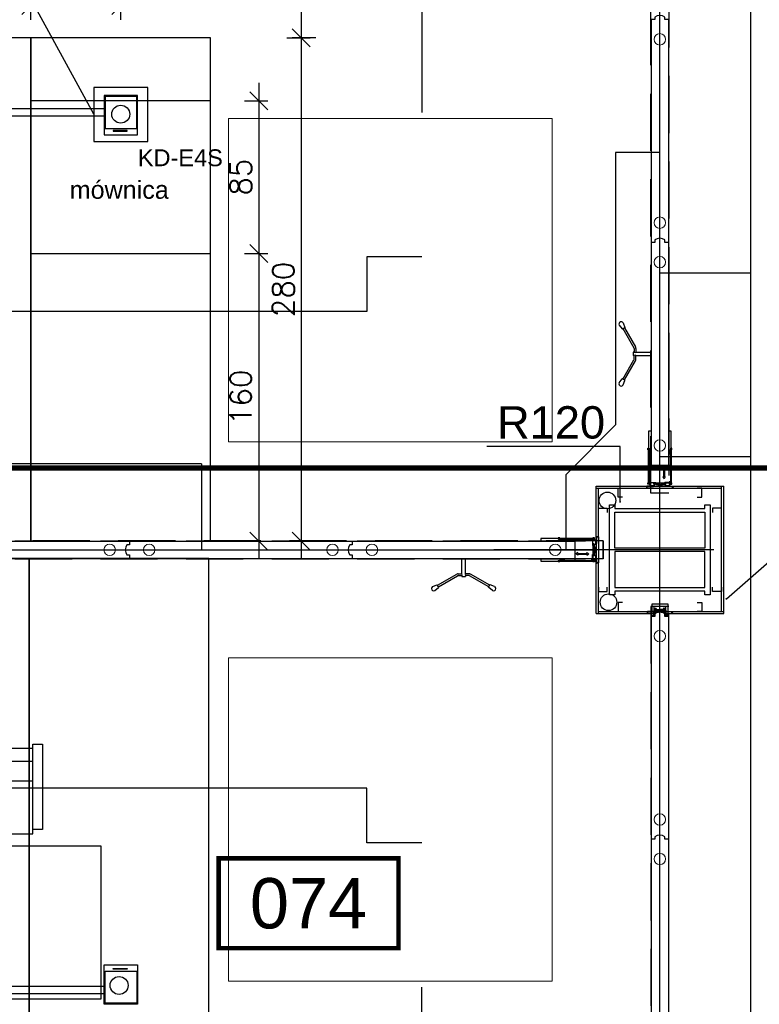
# Model space of a CAD drawing. Header units: centimetres. Extents: x -228435 to 111511, y -89367 to 428125.
# Tile 66 of 219: x -26102 to -21987, y 38472 to 43949. Entities that reach past the tile are written whole.
import ezdxf
from ezdxf.enums import TextEntityAlignment as Align
from ezdxf.xclip import XClip

# ---------------------------------------------------------------- set-up
doc = ezdxf.new("R2010")
doc.units = ezdxf.units.CM
doc.header["$LTSCALE"] = 50
doc.header["$XCLIPFRAME"] = 0
doc.header["$PDMODE"] = 35
doc.header["$PDSIZE"] = 0.1
for name, pattern in [('0_II 10 sal$0$HIDDEN', [9.525, 6.35, -3.175]), ('DASHDOT', [25.4, 12.7, -6.35, 0, -6.35]), ('DASHDOT2', [12.7, 6.35, -3.175, 0, -3.175]), ('DIN_STRICHPUNKT', [10.7, 5, -2.5, 0.7, -2.5]), ('HIDDENX2', [19.05, 12.7, -6.35])]:
    doc.linetypes.add(name, pattern=pattern)
doc.layers.get('0').update_dxf_attribs({"color": 8})
doc.layers.get('DEFPOINTS').update_dxf_attribs({"color": 8})
for name, color, linetype in [('0_II 10 sal$0$ARCH_INFO_AREA_ETYKIETY_200', 8, 'Continuous'), ('0_II 10 sal$0$ARCH_WYPOSAŻENIE_INNE', 8, 'Continuous'), ('0_II 10 sal$0$ARCH_ŚCIANY_PRZESUWNE', 8, 'Continuous'), ('3', 8, 'Continuous'), ('ACHSEN', 8, 'DIN_STRICHPUNKT'), ('ARCH_GK', 8, 'Continuous'), ('ARCH_INFO_ODPORNOŚĆ OGNIOWA', 8, 'Continuous'), ('ARCH_INFO_OPISY', 8, 'Continuous'), ('ARCH_INFO_OSIE_IST', 8, 'DASHDOT2'), ('ARCH_PROFILE', 8, 'Continuous'), ('ARCH_STAL_IST', 8, 'Continuous'), ('ARCH_SZYNY', 8, 'Continuous'), ('HUFCOR', 8, 'Continuous'), ('Kondygnacja +0$0$ARCH_GK', 8, 'Continuous'), ('Kondygnacja +0$0$ARCH_INFO_ODPORNOŚĆ OGNIOWA', 8, 'Continuous'), ('Kondygnacja +0$0$ARCH_PROFILE', 8, 'Continuous'), ('Kondygnacja +0$0$ARCH_STAL_IST', 8, 'Continuous'), ('Kondygnacja +0$0$ARCH_ŚCIANY_PRZESUWNE', 8, 'Continuous'), ('Kondygnacja -1$0$ARCH_WYPOSAŻENIE_INNE', 8, 'Continuous'), ('KÖRPERKANTE', 8, 'Continuous'), ('Osie rzutów$0$ARCH_INFO_OSIE_OPISY_IST', 8, 'Continuous'), ('PANELE', 8, 'Continuous'), ('RYSUNKOWE_XREF', 8, 'Continuous'), ('SCHRAFFUR', 8, 'Continuous'), ('tabela', 8, 'Continuous'), ('VOLL', 8, 'Continuous')]:
    doc.layers.add(name, color=color, linetype=linetype)
for name, color, linetype, lineweight in [('2', 8, 'Continuous', 0), ('_SP KORYTA', 8, 'Continuous', 25), ('ARCH_LINIE PRZEKROJOWE', 8, 'Continuous', 25), ('ARCH_SUFITY_PODWIESZANE', 8, 'HIDDENX2', 9), ('Wymiary', 8, 'Continuous', 15)]:
    doc.layers.add(name, color=color, linetype=linetype, lineweight=lineweight)
doc.layers.get('HUFCOR').off()
doc.styles.add('0_II 10 sal$0$Arial', font='ARIAL.TTF')
doc.styles.add('Arial', font='ARIAL.TTF')
doc.styles.add('Kondygnacja +0$0$Arial', font='ARIAL.TTF')
doc.styles.add('Kondygnacja +0$0$Standard', font='txt')
doc.styles.add('Romans', font='Romans.shx')
doc.linetypes.add('SZYNA_LINE', pattern='A,12.7,-7.75,["SZYNA",Standard,S=2.54,R=0,X=-5.95,Y=-1.27],-7.75', length=28.2)
doc.dimstyles.new('ISO-25', dxfattribs={"dimtxt": 2.5, "dimasz": 2.5, "dimexe": 1.25, "dimexo": 0.625, "dimtad": 1, "dimtxsty": 'Standard', "dimcen": 2.5, "dimadec": 0, "dimazin": 0, "dimtfac": 1, "dimtmove": 0, "dimatfit": 3, "dimfxl": 0, "dimarcsym": 0})
doc.dimstyles.new('Kondygnacja +0$0$ISO-25', dxfattribs={"dimtxt": 2.5, "dimasz": 2.5, "dimexe": 1.25, "dimexo": 0.625, "dimtad": 1, "dimtxsty": 'Kondygnacja +0$0$Standard', "dimcen": 2.5, "dimadec": 0, "dimazin": 0, "dimtfac": 1, "dimtmove": 0, "dimatfit": 3, "dimfxl": 0, "dimarcsym": 0})
doc.dimstyles.new('Wymiary 1-100', dxfattribs={"dimtxt": 12, "dimasz": 10, "dimexe": 5, "dimexo": 0, "dimgap": 4, "dimtad": 1, "dimrnd": 0.5, "dimzin": 12, "dimdsep": 46, "dimtxsty": 'Romans', "dimblk": 'OBLIQUE', "dimcen": 10, "dimdle": 10, "dimclrt": 55, "dimazin": 0, "dimtfac": 1, "dimtmove": 1, "dimatfit": 3, "dimfxl": 0, "dimtolj": 1, "dimtzin": 0, "dimarcsym": 0})

# ---------------------------------------------------------------- blocks, each defined once
blk = doc.blocks.new('Linie przekrojowe')
at = {"layer": 'ARCH_LINIE PRZEKROJOWE', "linetype": 'DASHDOT', "ltscale": 5, "const_width": 3, "flags": 128}
blk.add_lwpolyline([(4872.32, 8645.5), (13243.79, 8645.5)], dxfattribs=at)
blk = doc.blocks.new('SU Lampy kwadratowe +0')
at = {"layer": 'ARCH_SUFITY_PODWIESZANE', "ltscale": 2.5}
for points in [[(9620, 8840), (9800, 8840), (9800, 8660), (9620, 8660)], [(9620, 8540), (9800, 8540), (9800, 8360), (9620, 8360)]]:
    blk.add_lwpolyline(points, close=True, dxfattribs=at)
blk = doc.blocks.new('Kondygnacja +0$0$_Dot')
at = {"color": 0, "linetype": 'ByBlock', "lineweight": -2}
blk.add_line((-0.5, 0), (-1, 0), dxfattribs=at)
at = {"color": 0, "linetype": 'ByBlock', "const_width": 0.5}
blk.add_lwpolyline([(-0.25, 0, 1), (0.25, 0, 1)], format="xyb", close=True, dxfattribs=at)
blk = doc.blocks.new('A$C50B549AF')
at = {"layer": 'ARCH_SZYNY', "linetype": 'SZYNA_LINE', "ltscale": 2.5}
for p, q in [((3662.14, 1788.7, 445.1), (3662.14, 5685.34, 9.4)), ((3611.49, 3635.9, 630), (3611.49, 4777.4, 630)), ((3611.5, 3821.4, 630), (3586.77, 3821.4, 630)), ((3586.77, 3821.4, 630), (3586.77, 3669.85, 630)), ((3611.49, 3754.41, 1260), (3662.14, 3754.41, 591.74)), ((3586.77, 3669.85, 630), (3559.27, 3642.34, 1260)), ((3356.49, 3648.15, 630), (1057.29, 3648.14, 630)), ((3356.49, 3648.15, 630), (3356.49, 3600.4, 630)), ((3611.49, 3652.41, 1260), (3662.14, 3652.41, 591.74)), ((3559.27, 3600.4, 1260), (3559.27, 3642.34, 1260)), ((2439.49, 3600.4, 630), (3575.99, 3600.4, 630)), ((3611.49, 2435.9, 630), (3611.49, 3577.4, 630))]:
    blk.add_line(p, q, dxfattribs=at)
blk = doc.blocks.new('*U520')
at = {"layer": 'PANELE'}
for points in [[(0, 0), (0, -21), (-14, -21)], [(0, 0), (1240, 0)], [(1240, 0), (1240, -21), (1226, -21)], [(-14, -76), (0, -76), (0, -97)], [(0, -97), (1240, -97)], [(1226, -76), (1240, -76), (1240, -97)]]:
    blk.add_lwpolyline(points, dxfattribs=at)
for centre in [(23.5, -48.5), (1263.5, -48.5)]:
    blk.add_arc(centre, 46.5, 143.7563, 216.2437, dxfattribs=at)
at = {"layer": 'Wymiary'}
for centre in [(110, -48.5), (1130, -48.5)]:
    blk.add_circle(centre, 32, dxfattribs=at)
blk = doc.blocks.new('BEDIENHEBEL')
at = {"layer": 'KÖRPERKANTE'}
for p, q in [((-10, -85), (-10, 0)), ((-10, 0), (10, 0)), ((10, -85), (10, 0)), ((-145.3, -148.8), (-38.2, -87)), ((-140.3, -157.5), (-33.2, -95.7)), ((-30.7, -85), (-10, -85)), ((-30.7, -95), (-10, -95)), ((-10, -95), (-10, -100)), ((-10, -100), (10, -100)), ((30.7, -85), (10, -85)), ((30.7, -95), (10, -95)), ((10, -95), (10, -100)), ((140.3, -157.5), (33.2, -95.7)), ((145.3, -148.8), (38.2, -87)), ((-172.8, -156.1), (-147.6, -146.7)), ((-160.3, -177.7), (-139.6, -160.6)), ((-139.3, -159.2), (-146.3, -147.1)), ((139.3, -159.2), (146.3, -147.1)), ((160.3, -177.7), (139.6, -160.6)), ((172.8, -156.1), (147.6, -146.7))]:
    blk.add_line(p, q, dxfattribs=at)
for centre, radius, start, end in [((-30.7, -100), 15, 90, 120), ((-30.7, -100), 5, 90, 120), ((-15.2, -90), 7.25, 316.3972, 43.6028), ((15.2, -90), 7.25, 136.3972, 223.6028), ((30.7, -100), 15, 60, 90), ((30.7, -100), 5, 60, 90), ((-166.6, -166.9), 12.5, 120, 300), ((-147.1, -147.6), 1, 30, 120), ((-140.1, -159.7), 1, 300, 30), ((140.1, -159.7), 1, 150, 240), ((147.1, -147.6), 1, 60, 150), ((166.6, -166.9), 12.5, 240, 60)]:
    blk.add_arc(centre, radius, start, end, dxfattribs=at)
blk = doc.blocks.new('*U522')
at = {"layer": 'PANELE'}
for points in [[(0, 0), (0, -21), (-14, -21)], [(0, 0), (1240, 0)], [(1050, -97), (1050, -112), (1240, -112), (1240, 15), (1050, 15), (1050, 0)], [(-14, -76), (0, -76), (0, -97)], [(0, -97), (1240, -97)]]:
    blk.add_lwpolyline(points, dxfattribs=at)
blk.add_arc((23.5, -48.5), 46.5, 143.7563, 216.2437, dxfattribs=at)
at = {"layer": 'Wymiary'}
for centre in [(110, -48.5), (1130, -48.5)]:
    blk.add_circle(centre, 32, dxfattribs=at)
at = {"layer": 'PANELE'}
blk.add_blockref('BEDIENHEBEL', (620, -97), dxfattribs=at)
blk = doc.blocks.new('-1 dzien I$0$Miejsce_siedzące_2d')
at = {"color": 0, "linetype": 'ByBlock', "lineweight": -2}
for p, q in [((-26.42, 27.08), (26.42, 27.08)), ((-26.42, 12.55), (26.42, 12.55))]:
    blk.add_line(p, q, dxfattribs=at)
for points in [[(-26.42, 62.74), (-26.42, 0), (-33.02, 0), (-33.02, 62.74), (-26.42, 62.74), (-26.42, 66.04), (26.42, 66.04), (26.42, 62.74), (26.42, 0), (33.02, 0), (33.02, 62.74), (26.42, 62.74)], [(26.42, 3.3), (-26.42, 3.3)]]:
    blk.add_lwpolyline(points, dxfattribs=at)
blk = doc.blocks.new('_Oblique')
at = {"color": 0, "linetype": 'ByBlock', "lineweight": -2}
blk.add_line((-0.5, -0.5), (0.5, 0.5), dxfattribs=at)
blk = doc.blocks.new('*D1262')
at = {"color": 0, "lineweight": -2}
for p, q in [((826.77, 170.1), (826.77, -9.9)), ((818.77, 160.1), (831.77, 160.1)), ((818.77, 0.1), (831.77, 0.1))]:
    blk.add_line(p, q, dxfattribs=at)
at = {"layer": 'DEFPOINTS', "color": 0, "lineweight": 40}
for p in [(799.99, 160.1), (799.18, 0.1), (826.77, 0.1)]:
    blk.add_point(p, dxfattribs=at)
at = {"color": 0, "lineweight": -2, "xscale": 10, "yscale": 10, "zscale": 10}
for p, rotation in [((826.77, 160.1), 90), ((826.77, 0.1), 270)]:
    blk.add_blockref('_Oblique', p, dxfattribs=dict(at, rotation=rotation))
at = {"color": 55, "insert": (816.77, 80.1), "char_height": 12, "attachment_point": 5, "rotation": 90, "style": 'Romans'}
blk.add_mtext('\\A1;160', dxfattribs=at)
blk = doc.blocks.new('*D1263')
at = {"color": 0, "lineweight": -2}
for p, q in [((850.46, 290.1), (850.46, -9.9)), ((842.46, 280.1), (855.46, 280.1)), ((842.46, 0.1), (855.46, 0.1))]:
    blk.add_line(p, q, dxfattribs=at)
at = {"layer": 'DEFPOINTS', "color": 0, "lineweight": 40}
for p in [(800.82, 280.1), (800, 0.1), (850.46, 0.1)]:
    blk.add_point(p, dxfattribs=at)
at = {"color": 0, "lineweight": -2, "xscale": 10, "yscale": 10, "zscale": 10}
for p, rotation in [((850.46, 280.1), 90), ((850.46, 0.1), 270)]:
    blk.add_blockref('_Oblique', p, dxfattribs=dict(at, rotation=rotation))
at = {"color": 55, "insert": (840.46, 140.1), "char_height": 12, "attachment_point": 5, "rotation": 90, "style": 'Romans'}
blk.add_mtext('\\A1;280', dxfattribs=at)
blk = doc.blocks.new('*D1264')
at = {"color": 0, "lineweight": -2}
for p, q in [((826.77, 255.07), (826.77, 150.1)), ((818.77, 245.07), (831.77, 245.07)), ((818.77, 160.1), (831.77, 160.1))]:
    blk.add_line(p, q, dxfattribs=at)
at = {"layer": 'DEFPOINTS', "color": 0, "lineweight": 40}
for p in [(799.99, 245.07), (799.99, 160.1), (826.77, 160.1)]:
    blk.add_point(p, dxfattribs=at)
at = {"color": 0, "lineweight": -2, "xscale": 10, "yscale": 10, "zscale": 10}
for p, rotation in [((826.77, 245.07), 90), ((826.77, 160.1), 270)]:
    blk.add_blockref('_Oblique', p, dxfattribs=dict(at, rotation=rotation))
at = {"color": 55, "insert": (816.77, 202.59), "char_height": 12, "attachment_point": 5, "rotation": 90, "style": 'Romans'}
blk.add_mtext('\\A1;85', dxfattribs=at)
blk = doc.blocks.new('*D1268')
at = {"color": 0, "lineweight": -2}
for p, q in [((690, 317.82), (810, 317.82)), ((700, 309.82), (700, 322.82)), ((800, 309.82), (800, 322.82))]:
    blk.add_line(p, q, dxfattribs=at)
at = {"layer": 'DEFPOINTS', "color": 0, "lineweight": 40}
for p in [(800, 317.82), (700, 280.1), (800, 280.1)]:
    blk.add_point(p, dxfattribs=at)
at = {"color": 0, "lineweight": -2, "xscale": 10, "yscale": 10, "zscale": 10, "rotation": 180}
blk.add_blockref('_Oblique', (700, 317.82), dxfattribs=at)
at = {"color": 0, "lineweight": -2, "xscale": 10, "yscale": 10, "zscale": 10}
blk.add_blockref('_Oblique', (800, 317.82), dxfattribs=at)
at = {"color": 55, "insert": (750, 327.82), "char_height": 12, "attachment_point": 5, "style": 'Romans'}
blk.add_mtext('\\A1;100', dxfattribs=at)
blk = doc.blocks.new('*D1269')
at = {"color": 0, "lineweight": -2}
for p, q in [((700, 290.03), (700, 303.03)), ((750, 290.03), (750, 303.03)), ((760, 298.03), (690, 298.03))]:
    blk.add_line(p, q, dxfattribs=at)
at = {"layer": 'DEFPOINTS', "color": 0, "lineweight": 40}
for p in [(700, 298.03), (700, 237.6), (750, 237.6)]:
    blk.add_point(p, dxfattribs=at)
at = {"color": 0, "lineweight": -2, "xscale": 10, "yscale": 10, "zscale": 10, "rotation": 180}
blk.add_blockref('_Oblique', (700, 298.03), dxfattribs=at)
at = {"color": 0, "lineweight": -2, "xscale": 10, "yscale": 10, "zscale": 10}
blk.add_blockref('_Oblique', (750, 298.03), dxfattribs=at)
at = {"color": 55, "insert": (725, 308.03), "char_height": 12, "attachment_point": 5, "style": 'Romans'}
blk.add_mtext('\\A1;50', dxfattribs=at)
blk = doc.blocks.new('*D1265')
at = {"color": 0, "lineweight": -2}
for p, q in [((850.46, 490.1), (850.46, 270.1)), ((842.46, 480.1), (855.46, 480.1)), ((858.46, 280.1), (845.46, 280.1))]:
    blk.add_line(p, q, dxfattribs=at)
at = {"layer": 'DEFPOINTS', "color": 0, "lineweight": 40}
for p in [(785.33, 480.1), (850.46, 280.1), (862.35, 280.1)]:
    blk.add_point(p, dxfattribs=at)
at = {"color": 0, "lineweight": -2, "xscale": 10, "yscale": 10, "zscale": 10}
for p, rotation in [((850.46, 480.1), 90), ((850.46, 280.1), 270)]:
    blk.add_blockref('_Oblique', p, dxfattribs=dict(at, rotation=rotation))
at = {"color": 55, "insert": (840.46, 380.1), "char_height": 12, "attachment_point": 5, "rotation": 90, "style": 'Romans'}
blk.add_mtext('\\A1;200', dxfattribs=at)
blk = doc.blocks.new('*D1266')
at = {"color": 0, "lineweight": -2}
for p, q in [((160, 290.03), (160, 303.03)), ((400, 290.03), (400, 303.03)), ((410, 298.03), (150, 298.03))]:
    blk.add_line(p, q, dxfattribs=at)
at = {"layer": 'DEFPOINTS', "color": 0, "lineweight": 40}
for p in [(160, 298.03), (160, 245.1), (400, 245.1)]:
    blk.add_point(p, dxfattribs=at)
at = {"color": 0, "lineweight": -2, "xscale": 10, "yscale": 10, "zscale": 10, "rotation": 180}
blk.add_blockref('_Oblique', (160, 298.03), dxfattribs=at)
at = {"color": 0, "lineweight": -2, "xscale": 10, "yscale": 10, "zscale": 10}
blk.add_blockref('_Oblique', (400, 298.03), dxfattribs=at)
at = {"color": 55, "insert": (280, 308.03), "char_height": 12, "attachment_point": 5, "style": 'Romans'}
blk.add_mtext('\\A1;240', dxfattribs=at)
blk = doc.blocks.new('0_II 10 sal$0$etykieta_numer')
at = {"color": 0, "linetype": 'ByBlock', "const_width": 2.44}
blk.add_lwpolyline([(-50, -50), (-50, 0), (50, 0), (50, -50)], close=True, dxfattribs=at)
at = {"color": 0, "linetype": 'ByBlock', "style": '0_II 10 sal$0$Arial'}
blk.add_attdef('AECAREA:NUMBER', text='', height=28, dxfattribs=at).set_placement((0, -25), align=Align.MIDDLE)
blk = doc.blocks.new('puszka e4s-538')
for points in [[(0, 29.1), (24.7, 29.1), (24.7, 0), (0, 0)], [(0.56, 28.41), (24.06, 28.41), (24.06, 4.71), (0.56, 4.71)], [(7.53, 3.22), (18.03, 3.22), (18.03, 2.73), (7.53, 2.73)]]:
    blk.add_lwpolyline(points, close=True)
blk = doc.blocks.new('puuuchy')
at = {"layer": '_SP KORYTA', "xscale": -0.375, "yscale": 0.375, "zscale": 0.375}
blk.add_blockref('puszka e4s-538', (-1945.36, 1915.46), dxfattribs=at)
at = {"layer": '_SP KORYTA', "xscale": 0.375, "yscale": 0.375, "zscale": 0.375, "rotation": 180}
blk.add_blockref('puszka e4s-538', (-1945.36, 1684.54), dxfattribs=at)
blk = doc.blocks.new('cahbir 0')
at = {"layer": '_SP KORYTA'}
for p, q in [((-4280.71, 3965.49, -630), (-3999.24, 3965.49, -630)), ((-4280.71, 3961.49, -630), (-3999.24, 3961.49, -630)), ((-4280.71, 3477.22, -630), (-3999.24, 3477.22, -630)), ((-4280.71, 3473.22, -630), (-3999.24, 3473.22, -630))]:
    blk.add_line(p, q, dxfattribs=at)
for centre in [(-3719.22, 3747.47, -630), (-3718.6, 3690.85, -630)]:
    blk.add_circle(centre, 4.63, dxfattribs=at)
for name, p, xscale, yscale, zscale in [('puuuchy', (-90, 120, -1290), 2, 2, 2), ('puszka e4s-538', (-3980.71, 3950.93, -630), -0.75, 0.75, 0.75)]:
    blk.add_blockref(name, p, dxfattribs=dict(at, xscale=xscale, yscale=yscale, zscale=zscale))
at = {"layer": '_SP KORYTA', "xscale": 0.75, "yscale": 0.75, "zscale": 0.75, "rotation": 180}
blk.add_blockref('puszka e4s-538', (-3980.71, 3489.07, -630), dxfattribs=at)
at = {"layer": '_SP KORYTA', "style": 'Arial'}
blk.add_text('KD-E4S', height=9.375, dxfattribs=at).set_placement((-3980.51, 3933.42, -630))
blk = doc.blocks.new('Osie rzutów')
at = {"layer": 'ARCH_INFO_OSIE_IST', "ltscale": 10}
for p, q in [((9860, 12510), (9860, 4623.26)), ((9860, 8570), (9860, 8630)), ((4436.04, 8600), (15156.54, 8600)), ((9890, 8600), (9830, 8600))]:
    blk.add_line(p, q, dxfattribs=at)
blk = doc.blocks.new('A$C6FDA0163')
at = {"layer": 'RYSUNKOWE_XREF'}
blk.add_blockref('Osie rzutów', (-10460.03, -9819.05, -630), dxfattribs=at)
blk = doc.blocks.new('CLOSURE')
at = {"color": 7, "linetype": 'Continuous'}
for p, q in [((-2.3, 0), (-9.1, 0)), ((-2.3, 0), (-1.6, -0.7)), ((-10.3, -1.2), (-10.3, -2.5)), ((-10.3, -33.9), (-10.3, -40.3)), ((-9.3, -3.5), (-7.7, -3.5)), ((-7.8, -32.9), (-9.3, -32.9)), ((-9.3, -41.3), (-3.3, -41.3)), ((-7.9, -6.6), (-8.3, -6.6)), ((-8.2, -29.8), (-7.8, -29.8)), ((-7.9, -38.9), (-7.9, -36.5)), ((-7.9, -36.5), (177.3, -36.5)), ((-3.3, -38.9), (-7.9, -38.9)), ((-2.4, -12.1), (-2.4, -17.2)), ((-2.4, -17.2), (-1.4, -18.2)), ((-1.4, -18.2), (-2.4, -19.2)), ((-2.4, -19.2), (-2.4, -24.4)), ((-2.3, -40.3), (-2.3, -39.9)), ((-1.6, -0.7), (-1.6, -2.2)), ((-0.6, -3.2), (0, -3.2)), ((0, -29.1), (0, -3.2)), ((0, -34.1), (0, -32.1)), ((150.3, -34.1), (0, -34.1)), ((5.5, -30.1), (1, -30.1)), ((1, -31.1), (5.5, -31.1)), ((6, -30.6), (6, -30.6)), ((146.2, -30.5), (146.2, -30.6)), ((153, -30), (146.7, -30)), ((146.7, -31.1), (151, -31.1)), ((153.5, -31.2), (153.5, -30.5)), ((155.9, -30.5), (155.9, -31.2)), ((162.8, -34.1), (159.1, -34.1)), ((166, -31.2), (166, -30.5)), ((168.4, -30.5), (168.4, -31.2)), ((178.7, -34.1), (171.6, -34.1)), ((171.7, -39.9), (171.7, -40.3)), ((177.3, -38.9), (172.7, -38.9)), ((172.7, -41.3), (178.7, -41.3)), ((177.3, -36.5), (177.3, -38.9)), ((179.7, -40.3), (179.7, -35.1))]:
    blk.add_line(p, q, dxfattribs=at)
for centre, radius, start, end in [((-9.1, -1.2), 1.2, 90, 180), ((-9.3, -2.5), 1, 180, 270), ((-9.3, -33.9), 1, 90, 180), ((-9.3, -40.3), 1, 180, 270), ((-8.3, -7.6), 1, 90, 217.5752), ((-8.2, -28.8), 1, 140.5242, 270), ((-5.1, -5.1), 5.01, 217.5752, 275.7303), ((-5.1, -31.3), 5.01, 84.2699, 140.5242), ((-7.9, -7.6), 1, 40.708, 90), ((-7.8, -28.8), 1, 270, 317.1564), ((-7.8, -33.9), 1, 42.8436, 90), ((-7.7, -2.5), 1, 270, 314.9442), ((-5.1, -5.1), 2.75, 220.708, 134.9442), ((-5.1, -31.3), 2.75, 222.8436, 137.1564), ((-4.4, -12.1), 2, 0, 95.7303), ((-4.4, -24.4), 2, 264.2699, 0), ((-3.3, -39.9), 1, 0, 90), ((-3.3, -40.3), 1, 270, 0), ((-0.6, -2.2), 1, 180, 270), ((1, -29.1), 1, 180, 270), ((1, -32.1), 1, 90, 180), ((5.5, -30.6), 0.5, 0, 90), ((5.5, -30.6), 0.5, 270, 0), ((146.7, -30.5), 0.5, 90, 180), ((146.7, -30.6), 0.5, 180, 270), ((150.3, -33.1), 1, 270, 3.2641), ((151, -31.6), 0.5, 341.3143, 90), ((154.7, -32.8), 3.4, 161.3143, 183.2641), ((154.7, -32.8), 1.75, 143.1301, 36.8699), ((153, -30.5), 0.5, 0, 90), ((152.5, -31.2), 1, 323.1301, 0), ((156.4, -30.5), 0.5, 54.1117, 180), ((156.9, -31.2), 1, 180, 216.8699), ((154.7, -32.8), 3.4, 356.7359, 54.1117), ((159.1, -33.1), 1, 176.7359, 270), ((162.8, -33.1), 1, 270, 3.2641), ((167.2, -32.8), 3.4, 125.8883, 183.2641), ((165.5, -30.5), 0.5, 0, 125.8883), ((167.2, -32.8), 1.75, 143.1301, 36.8699), ((165, -31.2), 1, 323.1301, 0), ((168.9, -30.5), 0.5, 54.1117, 180), ((169.4, -31.2), 1, 180, 216.8699), ((167.2, -32.8), 3.4, 356.7359, 54.1117), ((171.6, -33.1), 1, 176.7359, 270), ((172.7, -39.9), 1, 90, 180), ((172.7, -40.3), 1, 180, 270), ((178.7, -35.1), 1, 0, 90), ((178.7, -40.3), 1, 270, 0)]:
    blk.add_arc(centre, radius, start, end, dxfattribs=at)
blk = doc.blocks.new('hufcor detal 2')
at = {"layer": 'SCHRAFFUR'}
h = blk.add_hatch(dxfattribs=at)
h.set_pattern_fill('ANSI34', color=256, scale=10, style=0)
h.set_pattern_definition([(45, (-9731.639, 331.908), (-5.303301, 5.303301), []), (45, (-9729.871, 331.908), (-5.303301, 5.303301), []), (45, (-9728.1034, 331.908), (-5.303301, 5.303301), []), (45, (-9726.3356, 331.908), (-5.303301, 5.303301), [])])
h.paths.add_polyline_path([(-4.1, 11.6), (-8.1, 11.6), (-8.1, 0.6), (-4.1, 0.6)])
h.paths.add_polyline_path([(-4.1, 0.6), (-8.1, 0.6), (-8.1, -10.4), (-4.1, -10.4)])
at = {"layer": 'VOLL'}
for points in [[(-5.3, 30), (-97.9, 30), (-97.9, 31.2), (-5.3, 31.2)], [(-5.3, -29.9), (-5.3, -28.7), (-97.9, -28.7), (-97.9, -29.9)]]:
    blk.add_hatch(color=256, dxfattribs=at).paths.add_polyline_path(points)
at = {"layer": '2'}
for p, q in [((-93.3, 27.5), (-93.5, 26.6)), ((-92.7, 27.4), (-93, 26.3)), ((-86.8, 27.4), (-86.5, 26.3)), ((-86.2, 27.5), (-86, 26.6)), ((-96.6, 25.3), (-96.6, 25.2)), ((-82.9, 25.3), (-82.9, 25.2))]:
    blk.add_line(p, q, dxfattribs=at)
for centre, radius, start, end in [((-95.7, 27.8), 2.49, 252.0018, 332.2702), ((-95.4, 27.5), 2.67, 245.6965, 334.3626), ((-92.9, 28.1), 0.8, 285.0434, 236.2841), ((-86.6, 28.1), 0.8, 303.7159, 254.9566), ((-84.1, 27.5), 2.67, 205.6374, 294.3035), ((-83.8, 27.8), 2.49, 207.7298, 287.9982), ((-96.5, 25.2), 0.15, 81.6479, 164.0608), ((-96.5, 25.2), 0.15, 164.0608, 254.4521), ((-83, 25.2), 0.15, 15.9392, 98.3521), ((-83, 25.2), 0.15, 285.5479, 15.9392)]:
    blk.add_arc(centre, radius, start, end, dxfattribs=at)
at = {"layer": '3'}
for centre, radius, start, end in [((-11.1, -0.1), 11.1, 308.9452, 51.0548), ((-11, -0.1), 10.6, 310.6017, 49.3983)]:
    blk.add_arc(centre, radius, start, end, dxfattribs=at)
at = {"layer": 'ACHSEN', "ltscale": 5}
blk.add_line((53.1, 0.6), (-268.8, 0.6), dxfattribs=at)
at = {"layer": 'ARCH_GK', "linetype": 'Continuous', "lineweight": -3}
for p, q in [((0.3, 17.1), (0.3, 35)), ((0.3, 35), (0.3, -33.7))]:
    blk.add_line(p, q, dxfattribs=at)
for points in [[(0.3, 35), (2.7, 35), (3, 36.7), (3.3, 35)], [(6.4, 35), (3.9, 35), (3.5, 33.3), (3.3, 35)], [(6.3, 17.1), (6.3, 35)], [(6.3, 35), (6.3, -33.7)], [(0.3, -33.7), (2.7, -33.7), (3, -35.5), (3.3, -33.7)], [(6.4, -33.7), (3.9, -33.7), (3.5, -32), (3.3, -33.7)]]:
    blk.add_lwpolyline(points, dxfattribs=at)
at = {"layer": 'VOLL'}
for p, q in [((-96.8, 31.2), (-6.5, 31.2)), ((-8.1, 11.6), (-8.1, -10.4)), ((-8.1, 11.6), (-4.1, 11.6)), ((-4.1, 11.6), (-4.1, -10.4)), ((-48.1, -6.8), (-53, -10.2)), ((-48.1, -13.6), (-53, -10.2)), ((-48.1, -9.2), (-48.1, -6.8)), ((-48.1, -9.2), (-23.8, -9.2)), ((-48.1, -11.2), (-23.8, -11.2)), ((-48.1, -11.2), (-48.1, -13.6)), ((-23.8, -6.8), (-18.8, -10.2)), ((-23.8, -9.2), (-23.8, -6.8)), ((-23.8, -13.6), (-18.8, -10.2)), ((-23.8, -11.2), (-23.8, -13.6)), ((-8.1, -10.4), (-4.1, -10.4))]:
    blk.add_line(p, q, dxfattribs=at)
for points in [[(-3, 27.1), (-5.7, 27.1, -7.740139), (-5.7, 27.7), (-3, 27.7, -0.445604), (-3, 14), (-5.7, 14, -7.740139), (-5.7, 14.6), (-3, 14.6, 0.483874)], [(-3, -25.9), (-5.7, -25.9, 7.740139), (-5.7, -26.4), (-3, -26.4, 0.445604), (-3, -12.7), (-5.7, -12.7, 7.740139), (-5.7, -13.3), (-3, -13.3, -0.406168)]]:
    blk.add_lwpolyline(points, format="xyb", close=True, dxfattribs=at)
blk.add_lwpolyline([(-97.9, -28.7), (-5.3, -28.7), (-5.3, -29.9), (-97.9, -29.9)], close=True, dxfattribs=at)
at = {"layer": 'VOLL', "xscale": 0.5, "yscale": 0.5000000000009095, "zscale": 0.5000000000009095, "rotation": 180}
blk.add_blockref('CLOSURE', (-9.3, 11.7), dxfattribs=at)
at = {"layer": 'VOLL', "xscale": -0.5, "yscale": 0.5000000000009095, "zscale": 0.5000000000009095}
blk.add_blockref('CLOSURE', (-9.3, -10.4), dxfattribs=at)
blk = doc.blocks.new('VERT-NEU')
at = {"layer": 'KÖRPERKANTE'}
for p, q in [((-24.5, 48.4), (-36.3, 48.4)), ((-36.3, 48.4), (-36.3, 46.1)), ((-33.5, 46.1), (-36.3, 46.1)), ((-36.3, 31), (-33.5, 31)), ((-36.3, 28.6), (-36.3, 31)), ((-20.8, 28.6), (-36.3, 28.6)), ((-33.5, 31), (-33.5, 46.1)), ((-30.3, 46), (-30.3, 33)), ((-24.5, 46), (-30.3, 46)), ((-30.3, 33), (-6.4, 33)), ((-23.3, 47.2), (-23.3, 47.2)), ((-13.1, 20.8), (-20.8, 28.6)), ((-14.2, 25.2), (-11.4, 22.4)), ((-8.6, 28.6), (-12.8, 28.6)), ((-11.4, 20.8), (-11.5, 20.8)), ((-8.1, 19.5), (-8.1, 28.1)), ((0, 25.5), (-6.4, 33)), ((-6.1, 19.5), (-6.1, 25.8)), ((-5.3, 26.1), (-3.2, 24)), ((-3.2, 24), (-3.2, 0)), ((-3.2, -24), (-3.2, 0)), ((7, 25.5), (0, 25.5)), ((0, 23.2), (0, 0)), ((0, 23.2), (5.5, 23.2)), ((0, -23.2), (0, 0)), ((5.5, 20.9), (5.5, 23.2)), ((7.8, 20.9), (5.5, 20.9)), ((7.8, 24.8), (7.8, 20.9)), ((-20.8, -28.6), (-36.3, -28.6)), ((-36.3, -28.6), (-36.3, -31)), ((-36.3, -31), (-33.5, -31)), ((-36.3, -46.1), (-36.3, -48.4)), ((-33.5, -46.1), (-36.3, -46.1)), ((-24.5, -48.4), (-36.3, -48.4)), ((-33.5, -31), (-33.5, -46.1)), ((-30.3, -33), (-6.4, -33)), ((-30.3, -46), (-30.3, -33)), ((-24.5, -46), (-30.3, -46)), ((-23.3, -47.2), (-23.3, -47.2)), ((-13.1, -20.8), (-20.8, -28.6)), ((-14.2, -25.2), (-11.4, -22.4)), ((-8.6, -28.6), (-12.8, -28.6)), ((-8.1, -19.5), (-8.1, -28.1)), ((-6.4, -33), (0, -25.5)), ((-6.1, -19.5), (-6.1, -25.8)), ((-5.3, -26.1), (-3.2, -24)), ((0, -23.2), (5.5, -23.2)), ((7, -25.5), (0, -25.5)), ((7.8, -20.9), (5.5, -20.9)), ((5.5, -20.9), (5.5, -23.2)), ((7.8, -24.8), (7.8, -20.9))]:
    blk.add_line(p, q, dxfattribs=at)
at = {"layer": 'KÖRPERKANTE', "linetype": 'ByBlock'}
for p, q in [((2, -23.2), (3.1, -23.2)), ((2, -25.5), (3.1, -25.5))]:
    blk.add_line(p, q, dxfattribs=at)
at = {"layer": 'KÖRPERKANTE'}
for centre, radius, start, end in [((-24.5, 47.2), 1.2, 360, 90), ((-24.5, 47.2), 1.2, 270, 360), ((-12.8, 26.6), 2, 90, 225), ((-12.3, 21.6), 1.12, 225, 315), ((-12.2, 21.6), 1.12, 315, 45), ((-8.6, 28.1), 0.5, 360, 90), ((-7.1, 19.5), 1, 180, 360), ((-5.6, 25.8), 0.5, 45, 180), ((7, 24.8), 0.762, 0, 90), ((-24.5, -47.2), 1.2, 0, 90), ((-24.5, -47.2), 1.2, 270, 0), ((-12.8, -26.6), 2, 135, 270), ((-12.3, -21.6), 1.12, 45, 135), ((-12.2, -21.6), 1.12, 315, 45), ((-8.6, -28.1), 0.5, 270, 0), ((-7.1, -19.5), 1, 0, 180), ((-5.6, -25.8), 0.5, 180, 315), ((7, -24.8), 0.762, 270, 0)]:
    blk.add_arc(centre, radius, start, end, dxfattribs=at)
blk = doc.blocks.new('hufcor detal 1')
at = {"layer": 'VOLL'}
h = blk.add_hatch(color=256, dxfattribs=at)
h.paths.add_polyline_path([(-5.8, -6.1), (-5.8, -3.2, 0.427595), (-6.4, -2.6, 0.427595), (-7, -3.2), (-7, -6.4), (-5.5, -10.4, -0.519458), (-5.6, -10.6), (-6.5, -10.6, 0.414214), (-7, -11.1), (-7, -16.5), (-5.9, -16.5), (-5.9, -11.5), (-4.7, -11.5), (-4.7, -12.6), (-4.1, -12.6), (-4.1, -10.9)])
h.paths.add_polyline_path([(-5.9, -16.5), (-7, -16.5), (-7, -21.9, 0.414214), (-6.5, -22.4), (-5.6, -22.4, -0.519458), (-5.5, -22.6), (-7, -26.6), (-7, -29.8, 0.427595), (-6.4, -30.4, 0.427595), (-5.8, -29.8), (-5.8, -26.9), (-4.1, -22.1), (-4.1, -20.4), (-4.7, -20.4), (-4.7, -21.5), (-5.9, -21.5)])
at = {"layer": 'ACHSEN', "ltscale": 5}
blk.add_line((261.6, -16.5), (-60.4, -16.5), dxfattribs=at)
at = {"layer": 'ARCH_GK', "linetype": 'Continuous', "lineweight": -3}
blk.add_line((0, 0), (-6.2, 0), dxfattribs=at)
for points in [[(-10, 0), (0, 0)], [(-6.2, 17.9), (-3.7, 17.9), (-3.3, 19.6), (-3.1, 17.9)], [(-6.2, 0), (-6.2, 17.9)], [(0, 17.9), (-2.5, 17.9), (-2.8, 16.1), (-3.1, 17.9)], [(0, 0), (0, 17.9)], [(-6.2, -33), (-6.2, -50.9)], [(-6.2, -50.9), (-3.7, -50.9), (-3.3, -52.6), (-3.1, -50.9)], [(0, -50.9), (-2.5, -50.9), (-2.8, -49.1), (-3.1, -50.9)], [(0, -33), (0, -50.9)]]:
    blk.add_lwpolyline(points, dxfattribs=at)
at = {"layer": 'KÖRPERKANTE'}
for p, q in [((-7, -3.2), (-7, -6.4)), ((-5.5, -10.4), (-7, -6.4)), ((-7, -11.1), (-7, -21.9)), ((-7, -26.6), (-5.5, -22.6)), ((-7, -29.8), (-7, -26.6)), ((-6.5, -10.6), (-5.6, -10.6)), ((-6.5, -22.4), (-5.6, -22.4)), ((-6.4, -2.6), (-6.4, -2.6)), ((-5.9, -11.5), (-5.9, -21.5)), ((-4.7, -11.5), (-5.9, -11.5)), ((-5.9, -21.5), (-4.7, -21.5)), ((-5.8, -3.2), (-5.8, -6.1)), ((-5.8, -6.1), (-4.1, -10.9)), ((-4.1, -22.1), (-5.8, -26.9)), ((-5.8, -29.8), (-5.8, -26.9)), ((-4.7, -12.6), (-4.7, -11.5)), ((-4.1, -12.6), (-4.7, -12.6)), ((-4.1, -20.4), (-4.7, -20.4)), ((-4.7, -21.5), (-4.7, -20.4)), ((-4.1, -12.6), (-4.1, -10.9)), ((-4.1, -22.1), (-4.1, -20.4)), ((-6.4, -30.4), (-6.4, -30.4))]:
    blk.add_line(p, q, dxfattribs=at)
for centre, radius, start, end in [((-6.4, -3.2), 0.55, 90, 180), ((-6.5, -11.1), 0.55, 90, 180), ((-6.5, -21.9), 0.55, 180, 270), ((-6.4, -3.2), 0.55, 0, 90), ((-5.6, -10.5), 0.1, 270, 19.8), ((-5.6, -22.5), 0.1, 340.2, 90), ((-6.4, -29.8), 0.55, 180, 270), ((-6.4, -29.8), 0.55, 270, 0)]:
    blk.add_arc(centre, radius, start, end, dxfattribs=at)
at = {"layer": 'VOLL'}
for p, q in [((3.9, 6.5), (3.9, 0.5)), ((3.9, -39.5), (3.9, -33.5))]:
    blk.add_line(p, q, dxfattribs=at)
at = {"layer": 'VOLL', "xscale": -0.5, "yscale": 0.5000000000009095, "zscale": 0.5000000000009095}
blk.add_blockref('VERT-NEU', (-11.2, -16.5), dxfattribs=at)
blk = doc.blocks.new('A$C1D9A4D4F')
blk.add_lwpolyline([(735.036, 237.595), (675.186, 347.09), (546.763, 347.09)])
for points in [[(100, 0.095), (200, 0.095), (200, 280.095), (100, 280.095)], [(200, 0.095), (300, 0.095), (300, 280.095), (200, 280.095)], [(600, 0.095), (700, 0.095), (700, 280.095), (600, 280.095)], [(700, 0.095), (800, 0.095), (800, 280.095), (700, 280.095)], [(735.036, 222.41), (765.036, 222.41), (765.036, 252.41), (735.036, 252.41)], [(160, 160.105), (400, 160.105), (400, 245.105), (160, 245.105)], [(699.995, 160.068), (799.995, 160.068), (799.995, 245.068), (699.995, 245.068)]]:
    blk.add_lwpolyline(points, close=True)
for centre in [(150, 237.595), (750, 237.595)]:
    blk.add_circle(centre, 5)
at = {"xscale": -0.8328285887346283, "yscale": 0.7571168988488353}
blk.add_blockref('-1 dzien I$0$Miejsce_siedzące_2d', (220.104, 103.298), dxfattribs=at)
at = {"insert": (721.593, 200.538), "char_height": 10, "width": 195.97774, "attachment_point": 1}
blk.add_mtext('{\\fArial|b0|i0|c238|p34;mównica}', dxfattribs=at)
for base, p1, p2, angle, picture, middle in [((850.458, 280.095), (785.329, 480.095), (862.355, 280.095), 90, '*D1265', (840.458, 380.095)), ((160, 298.034), (400, 245.105), (160, 245.105), 180, '*D1266', (280, 308.034)), ((850.458, 0.095), (800.816, 280.095), (800, 0.095), 90, '*D1263', (840.458, 140.095)), ((826.773, 160.105), (799.995, 245.068), (799.995, 160.105), 90, '*D1264', (816.773, 202.587)), ((826.773, 0.095), (799.995, 160.105), (799.179, 0.095), 90, '*D1262', (816.773, 80.1))]:
    dim = blk.add_linear_dim(base=base, p1=p1, p2=p2, angle=angle, dimstyle='Wymiary 1-100')
    dim.commit()
    dim.dimension.update_dxf_attribs({"geometry": picture, "text_midpoint": middle})
for base, p1, p2, picture, middle in [((800, 317.824), (700, 280.095), (800, 280.095), '*D1268', (750, 327.824)), ((700, 298.034), (750, 237.595), (700, 237.595), '*D1269', (725, 308.034))]:
    dim = blk.add_linear_dim(base=base, p1=p1, p2=p2, dimstyle='Wymiary 1-100')
    dim.commit()
    dim.dimension.update_dxf_attribs({"geometry": picture, "text_midpoint": middle})

msp = doc.modelspace()

# ---------------------------------------------------------------- linework, layer by layer
at = {"layer": '0_II 10 sal$0$ARCH_WYPOSAŻENIE_INNE', "linetype": '0_II 10 sal$0$HIDDEN', "ltscale": 10, "elevation": 630}
for points in [[(-33215, 51370), (-32910, 51370), (-32910, 54630), (-33215, 54630), (-33215, 63370), (-32910, 63370), (-32910, 63675), (-24170, 63675), (-24170, 63370), (-23865, 63370), (-23865, 54630), (-24170, 54630), (-24170, 51370), (-23865, 51370), (-23865, 42630), (-24170, 42630), (-24170, 42325), (-32910, 42325), (-32910, 42630), (-33215, 42630)], [(-33215, 30630), (-32910, 30630), (-32910, 27370), (-33215, 27370), (-33215, 18630), (-32910, 18630), (-32910, 18325), (-24170, 18325), (-24170, 18630), (-23865, 18630), (-23865, 27370), (-24170, 27370), (-24170, 30630), (-23865, 30630), (-23865, 39370), (-24170, 39370), (-24170, 39675), (-32910, 39675), (-32910, 39370), (-33215, 39370)]]:
    msp.add_lwpolyline(points, close=True, dxfattribs=at)
at = {"layer": '0_II 10 sal$0$ARCH_ŚCIANY_PRZESUWNE', "linetype": '0_II 10 sal$0$HIDDEN', "lineweight": -3}
for p, q in [((-22855, 41050, 630), (-34225, 41050, 630)), ((-34225, 41050, 630), (-22855, 41050, 630)), ((-22855, 40950, 630), (-22855, 41050, 630)), ((-22855, 41050, 630), (-22855, 40950, 630)), ((-34225, 40950, 630), (-22855, 40950, 630)), ((-22855, 40950, 630), (-34225, 40950, 630))]:
    msp.add_line(p, q, dxfattribs=at)
at = {"layer": '0_II 10 sal$0$ARCH_ŚCIANY_PRZESUWNE', "linetype": '0_II 10 sal$0$HIDDEN', "lineweight": -3, "elevation": 630}
for points in [[(-22590, 52685), (-22490, 52685), (-22490, 41315), (-22590, 41315)], [(-22590, 29315), (-22490, 29315), (-22490, 40685), (-22590, 40685)]]:
    msp.add_lwpolyline(points, close=True, dxfattribs=at)
at = {"layer": 'ARCH_GK', "elevation": 630}
for points in [[(-22895, 41050), (-22895, 41355)], [(-22895, 41355), (-22590, 41355)], [(-22490, 41355), (-22185, 41355)], [(-22197.5, 40657.5), (-22197.5, 41355)], [(-22185, 40645), (-22185, 41355)], [(-22895, 41342.5), (-22590, 41342.5)], [(-22882.5, 41050), (-22882.5, 41342.5)], [(-22490, 41342.5), (-22197.5, 41342.5)], [(-22895, 40645), (-22895, 40950)], [(-22882.5, 40645), (-22882.5, 40950)], [(-22895, 40645), (-22590, 40645)], [(-22882.5, 40657.5), (-22590, 40657.5)], [(-22490, 40657.5), (-22185, 40657.5)], [(-22490, 40645), (-22185, 40645)]]:
    msp.add_lwpolyline(points, dxfattribs=at)
at = {"layer": 'ARCH_PROFILE', "elevation": 630}
for points in [[(-22747.5, 41292.5), (-22772.5, 41292.5), (-22772.5, 41342.5), (-22747.5, 41342.5)], [(-22332.5, 41292.5), (-22307.5, 41292.5), (-22307.5, 41342.5), (-22332.5, 41342.5)], [(-22882.5, 41207.5), (-22882.5, 41232.5), (-22832.5, 41232.5), (-22832.5, 41207.5)], [(-22197.5, 41207.5), (-22197.5, 41232.5), (-22247.5, 41232.5), (-22247.5, 41207.5)], [(-22882.5, 40792.5), (-22882.5, 40767.5), (-22832.5, 40767.5), (-22832.5, 40792.5)], [(-22197.5, 40792.5), (-22197.5, 40767.5), (-22247.5, 40767.5), (-22247.5, 40792.5)], [(-22747.5, 40707.5), (-22772.5, 40707.5), (-22772.5, 40657.5), (-22747.5, 40657.5)], [(-22332.5, 40707.5), (-22307.5, 40707.5), (-22307.5, 40657.5), (-22332.5, 40657.5)]]:
    msp.add_lwpolyline(points, dxfattribs=at)
at = {"layer": 'ARCH_STAL_IST', "elevation": 630}
for points in [[(-22820, 40750), (-22820, 41250), (-22790, 41250), (-22790, 41230), (-22290, 41230), (-22290, 41250), (-22260, 41250), (-22260, 40750), (-22290, 40750), (-22290, 40770), (-22790, 40770), (-22790, 40750)], [(-22290, 41010), (-22790, 41010), (-22790, 41210), (-22290, 41210)], [(-22790, 40790), (-22290, 40790), (-22290, 40990), (-22790, 40990)]]:
    msp.add_lwpolyline(points, close=True, dxfattribs=at)
at = {"layer": 'Kondygnacja +0$0$ARCH_GK', "elevation": 630}
for points in [[(-22895, 41050), (-22895, 41355)], [(-22895, 41355), (-22590, 41355)], [(-22895, 41050), (-22895, 41355)], [(-22895, 41355), (-22590, 41355)], [(-22490, 41355), (-22185, 41355)], [(-22490, 41355), (-22185, 41355)], [(-22197.5, 40657.5), (-22197.5, 41355)], [(-22197.5, 40657.5), (-22197.5, 41355)], [(-22185, 40645), (-22185, 41355)], [(-22185, 40645), (-22185, 41355)], [(-22895, 41342.5), (-22590, 41342.5)], [(-22895, 41342.5), (-22590, 41342.5)], [(-22882.5, 41050), (-22882.5, 41342.5)], [(-22882.5, 41050), (-22882.5, 41342.5)], [(-22490, 41342.5), (-22197.5, 41342.5)], [(-22490, 41342.5), (-22197.5, 41342.5)], [(-22895, 40645), (-22895, 40950)], [(-22895, 40645), (-22895, 40950)], [(-22882.5, 40645), (-22882.5, 40950)], [(-22882.5, 40645), (-22882.5, 40950)], [(-22895, 40645), (-22590, 40645)], [(-22895, 40645), (-22590, 40645)], [(-22882.5, 40657.5), (-22590, 40657.5)], [(-22882.5, 40657.5), (-22590, 40657.5)], [(-22490, 40657.5), (-22185, 40657.5)], [(-22490, 40657.5), (-22185, 40657.5)], [(-22490, 40645), (-22185, 40645)], [(-22490, 40645), (-22185, 40645)]]:
    msp.add_lwpolyline(points, dxfattribs=at)
at = {"layer": 'Kondygnacja +0$0$ARCH_PROFILE', "elevation": 630}
for points in [[(-22747.5, 41292.5), (-22772.5, 41292.5), (-22772.5, 41342.5), (-22747.5, 41342.5)], [(-22747.5, 41292.5), (-22772.5, 41292.5), (-22772.5, 41342.5), (-22747.5, 41342.5)], [(-22332.5, 41292.5), (-22307.5, 41292.5), (-22307.5, 41342.5), (-22332.5, 41342.5)], [(-22332.5, 41292.5), (-22307.5, 41292.5), (-22307.5, 41342.5), (-22332.5, 41342.5)], [(-22882.5, 41207.5), (-22882.5, 41232.5), (-22832.5, 41232.5), (-22832.5, 41207.5)], [(-22882.5, 41207.5), (-22882.5, 41232.5), (-22832.5, 41232.5), (-22832.5, 41207.5)], [(-22197.5, 41207.5), (-22197.5, 41232.5), (-22247.5, 41232.5), (-22247.5, 41207.5)], [(-22197.5, 41207.5), (-22197.5, 41232.5), (-22247.5, 41232.5), (-22247.5, 41207.5)], [(-22882.5, 40792.5), (-22882.5, 40767.5), (-22832.5, 40767.5), (-22832.5, 40792.5)], [(-22882.5, 40792.5), (-22882.5, 40767.5), (-22832.5, 40767.5), (-22832.5, 40792.5)], [(-22197.5, 40792.5), (-22197.5, 40767.5), (-22247.5, 40767.5), (-22247.5, 40792.5)], [(-22197.5, 40792.5), (-22197.5, 40767.5), (-22247.5, 40767.5), (-22247.5, 40792.5)], [(-22747.5, 40707.5), (-22772.5, 40707.5), (-22772.5, 40657.5), (-22747.5, 40657.5)], [(-22747.5, 40707.5), (-22772.5, 40707.5), (-22772.5, 40657.5), (-22747.5, 40657.5)], [(-22332.5, 40707.5), (-22307.5, 40707.5), (-22307.5, 40657.5), (-22332.5, 40657.5)], [(-22332.5, 40707.5), (-22307.5, 40707.5), (-22307.5, 40657.5), (-22332.5, 40657.5)]]:
    msp.add_lwpolyline(points, dxfattribs=at)
at = {"layer": 'Kondygnacja +0$0$ARCH_STAL_IST', "elevation": 630}
for points in [[(-22820, 40750), (-22820, 41250), (-22790, 41250), (-22790, 41230), (-22290, 41230), (-22290, 41250), (-22260, 41250), (-22260, 40750), (-22290, 40750), (-22290, 40770), (-22790, 40770), (-22790, 40750)], [(-22820, 40750), (-22820, 41250), (-22790, 41250), (-22790, 41230), (-22290, 41230), (-22290, 41250), (-22260, 41250), (-22260, 40750), (-22290, 40750), (-22290, 40770), (-22790, 40770), (-22790, 40750)], [(-22290, 41010), (-22790, 41010), (-22790, 41210), (-22290, 41210)], [(-22290, 41010), (-22790, 41010), (-22790, 41210), (-22290, 41210)], [(-22790, 40790), (-22290, 40790), (-22290, 40990), (-22790, 40990)], [(-22790, 40790), (-22290, 40790), (-22290, 40990), (-22790, 40990)]]:
    msp.add_lwpolyline(points, close=True, dxfattribs=at)
at = {"layer": 'Kondygnacja +0$0$ARCH_ŚCIANY_PRZESUWNE', "elevation": 630}
for points in [[(-22494.5007, 40645), (-22494.5007, 40697.5), (-22585.4993, 40697.5), (-22585.4993, 40645)], [(-22507.0007, 40645), (-22507.0007, 40685), (-22572.9993, 40685), (-22572.9993, 40645)]]:
    msp.add_lwpolyline(points, dxfattribs=at)

# ---------------------------------------------------------------- block references
at = {"xscale": 10, "yscale": 10, "zscale": 10}
for name, p in [('Linie przekrojowe', (-121065, -45000, -5670)), ('cahbir 0', (14360, 3800.00982, 630))]:
    msp.add_blockref(name, p, dxfattribs=at)
ref = msp.add_blockref('A$C6FDA0163', (-16540, 53190.5, 630), dxfattribs=dict(xscale=10, yscale=10, zscale=10))
XClip(ref).set_block_clipping_path([(-400.031931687, -2219.05), (399.968068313, 380.95)])
at = {"layer": '0_II 10 sal$0$ARCH_INFO_AREA_ETYKIETY_200', "linetype": 'Continuous', "lineweight": -3, "xscale": 10, "yscale": 10, "zscale": 10}
msp.add_blockref('0_II 10 sal$0$etykieta_numer', (-24495.12733, 39283.94677, 630), dxfattribs=at).add_auto_attribs({'AECAREA:NUMBER': '074'})
at = {"layer": 'ARCH_SUFITY_PODWIESZANE', "ltscale": 2.5, "xscale": 10, "yscale": 10, "zscale": 10}
msp.add_blockref('SU Lampy kwadratowe +0', (-121140, -45000, -5670), dxfattribs=at)
at = {"layer": 'HUFCOR', "xscale": 10, "yscale": 10, "zscale": 10}
msp.add_blockref('A$C50B549AF', (-58654.9183, 4996.03602, -5670), dxfattribs=at)
at = {"layer": 'Kondygnacja -1$0$ARCH_WYPOSAŻENIE_INNE', "xscale": 10, "yscale": 10, "zscale": 10}
msp.add_blockref('A$C1D9A4D4F', (-33039.99998, 41047.54612, -5670), dxfattribs=at)
at = {"layer": 'Kondygnacja -1$0$ARCH_WYPOSAŻENIE_INNE', "xscale": 10, "yscale": 10, "zscale": 10, "rotation": 180}
msp.add_blockref('A$C1D9A4D4F', (-24049.18381, 40952.45388, -5670), dxfattribs=at)
at = {"layer": 'Osie rzutów$0$ARCH_INFO_OSIE_OPISY_IST', "xscale": 10, "yscale": 10, "zscale": 10}
msp.add_blockref('Osie rzutów', (-121140, -45000, 630), dxfattribs=at)
at = {"layer": 'PANELE', "rotation": 270}
for name, p in [('*U520', (-22491.48706, 43949.91012, 630)), ('*U522', (-22491.5, 42710.18385, 6930)), ('*U520', (-22491.48706, 40629.91012, 630)), ('*U520', (-22491.5, 39390.18385, 6930))]:
    msp.add_blockref(name, p, dxfattribs=at)
at = {"layer": 'PANELE'}
for name, p in [('*U520', (-26731.985, 41048.51294, 630)), ('*U520', (-25491.985, 41048.51294, 630)), ('*U522', (-24252.25873, 41048.5, 6930))]:
    msp.add_blockref(name, p, dxfattribs=at)
at = {"layer": 'tabela', "linetype": 'DASHDOT'}
for name, p, xscale, yscale, zscale, rotation in [('hufcor detal 2', (-22538.6514, 41355.68913, 630), -2.112530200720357, 2.112530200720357, 2.112530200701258, 90.00000001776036), ('hufcor detal 2', (-22895.68913, 40998.6514, 630), 2.112530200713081, 2.112530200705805, 2.112530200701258, 359.9999999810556), ('hufcor detal 1', (-22507.0007, 40645.1, 630), 2.000000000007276, 2.000000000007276, 2, 270)]:
    msp.add_blockref(name, p, dxfattribs=dict(at, xscale=xscale, yscale=yscale, zscale=zscale, rotation=rotation))

# ---------------------------------------------------------------- texts
at = {"layer": 'ARCH_INFO_ODPORNOŚĆ OGNIOWA', "insert": (-23145.4508, 41857.76721, 630), "char_height": 180, "width": 3036.6124481, "attachment_point": 5, "style": 'Arial'}
msp.add_mtext('\\PR120', dxfattribs=at)
at = {"layer": 'Kondygnacja +0$0$ARCH_INFO_ODPORNOŚĆ OGNIOWA', "insert": (-23145.4508, 41857.76721, 630), "char_height": 180, "width": 3036.6124481, "attachment_point": 5, "style": 'Kondygnacja +0$0$Arial'}
msp.add_mtext('\\PR120', dxfattribs=at)

# ---------------------------------------------------------------- leaders
at = {"layer": 'ARCH_INFO_ODPORNOŚĆ OGNIOWA'}
msp.add_leader([(-22761.34037, 41266.46832, 630), (-22761.34037, 41574.77761, 630), (-23503.71076, 41574.77761, 630)], dimstyle='ISO-25', override={"dimscale": 5, "dimasz": 2, "dimtad": 0, "dimldrblk": 'Dot'}, dxfattribs=at)
at = {"layer": 'ARCH_INFO_OPISY'}
msp.add_leader([(-22169.98389, 40727.33174, 630), (-21873.01512, 40986.62409, 630), (-20567.28452, 40986.62409, 630)], dimstyle='ISO-25', override={"dimscale": 5, "dimasz": 2, "dimtad": 0, "dimldrblk": 'Dot'}, dxfattribs=at)
at = {"layer": 'Kondygnacja +0$0$ARCH_INFO_ODPORNOŚĆ OGNIOWA'}
msp.add_leader([(-22761.34037, 41266.46832, 630), (-22761.34037, 41574.77761, 630), (-23503.71076, 41574.77761, 630)], dimstyle='Kondygnacja +0$0$ISO-25', override={"dimscale": 5, "dimasz": 2, "dimtad": 0, "dimldrblk": 'Kondygnacja +0$0$_Dot'}, dxfattribs=at)

doc.saveas('drawing.dxf')
